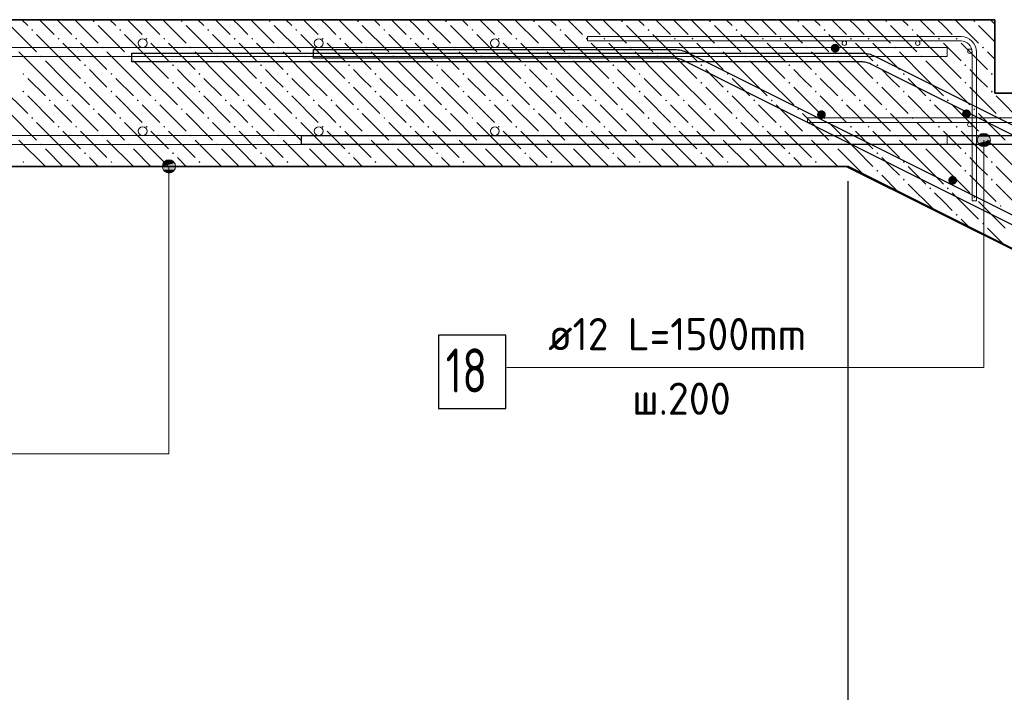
# Model space of a CAD drawing. Header units: millimetres. Extents: x 0 to 21000, y -5 to 14850.
# Tile 4 of 23: x 5371 to 8725, y 10336 to 12628. Entities that reach past the tile are written whole.
import ezdxf

# ---------------------------------------------------------------- set-up
doc = ezdxf.new("R2010")
doc.units = ezdxf.units.MM
for name, color, linetype, lineweight in [('Standard', 7, 'Continuous', 25), ('Лестница', 7, 'Continuous', 25), ('Обрамление проемов стержнями', 7, 'Continuous', 25), ('Позиционная метка линия выноска', 7, 'Continuous', 13), ('Примечания', 7, 'Continuous', 13), ('Размерная линия_ общее', 7, 'Continuous', 13), ('Фоновоя арматура Х1', 7, 'Continuous', 25)]:
    doc.layers.add(name, color=color, linetype=linetype, lineweight=lineweight)
doc.layers.add('ЖБ Лестница', color=7, linetype='Continuous', lineweight=25, true_color=0xe0e0ff)
doc.styles.add('ISOCPEUR', font='txt')

msp = doc.modelspace()

# ---------------------------------------------------------------- hatches: boundary and pattern name
at = {"layer": 'ЖБ Лестница', "linetype": 'Continuous', "lineweight": 18, "transparency": 33554687}
for points in [[(5619.7, 12623.4), (5622.9, 12626.7), (5626.2, 12623.4), (5622.9, 12620.2)], [(5919.7, 12623.4), (5922.9, 12626.7), (5926.2, 12623.4), (5922.9, 12620.2)], [(6219.7, 12623.4), (6222.9, 12626.7), (6226.2, 12623.4), (6222.9, 12620.2)], [(6519.7, 12623.4), (6522.9, 12626.7), (6526.2, 12623.4), (6522.9, 12620.2)], [(6819.7, 12623.4), (6822.9, 12626.7), (6826.2, 12623.4), (6822.9, 12620.2)], [(7119.7, 12623.4), (7122.9, 12626.7), (7126.2, 12623.4), (7122.9, 12620.2)], [(7419.7, 12623.4), (7422.9, 12626.7), (7426.2, 12623.4), (7422.9, 12620.2)], [(7719.7, 12623.4), (7722.9, 12626.7), (7726.2, 12623.4), (7722.9, 12620.2)], [(8019.7, 12623.4), (8022.9, 12626.7), (8026.2, 12623.4), (8022.9, 12620.2)], [(8319.7, 12623.4), (8322.9, 12626.7), (8326.2, 12623.4), (8322.9, 12620.2)], [(8619.7, 12623.4), (8622.9, 12626.7), (8626.2, 12623.4), (8622.9, 12620.2)], [(5409.7, 12593.4), (5412.9, 12596.7), (5416.2, 12593.4), (5412.9, 12590.2)], [(5709.7, 12593.4), (5712.9, 12596.7), (5716.2, 12593.4), (5712.9, 12590.2)], [(6009.7, 12593.4), (6012.9, 12596.7), (6016.2, 12593.4), (6012.9, 12590.2)], [(6309.7, 12593.4), (6312.9, 12596.7), (6316.2, 12593.4), (6312.9, 12590.2)], [(6609.7, 12593.4), (6612.9, 12596.7), (6616.2, 12593.4), (6612.9, 12590.2)], [(6909.7, 12593.4), (6912.9, 12596.7), (6916.2, 12593.4), (6912.9, 12590.2)], [(7209.7, 12593.4), (7212.9, 12596.7), (7216.2, 12593.4), (7212.9, 12590.2)], [(7509.7, 12593.4), (7512.9, 12596.7), (7516.2, 12593.4), (7512.9, 12590.2)], [(7809.7, 12593.4), (7812.9, 12596.7), (7816.2, 12593.4), (7812.9, 12590.2)], [(8109.7, 12593.4), (8112.9, 12596.7), (8116.2, 12593.4), (8112.9, 12590.2)], [(8409.7, 12593.4), (8412.9, 12596.7), (8416.2, 12593.4), (8412.9, 12590.2)], [(5499.7, 12563.4), (5502.9, 12566.7), (5506.2, 12563.4), (5502.9, 12560.2)], [(5559.7, 12563.4), (5562.9, 12566.7), (5566.2, 12563.4), (5562.9, 12560.2)], [(5799.7, 12563.4), (5802.9, 12566.7), (5806.2, 12563.4), (5802.9, 12560.2)], [(5859.7, 12563.4), (5862.9, 12566.7), (5866.2, 12563.4), (5862.9, 12560.2)], [(6099.7, 12563.4), (6102.9, 12566.7), (6106.2, 12563.4), (6102.9, 12560.2)], [(6159.7, 12563.4), (6162.9, 12566.7), (6166.2, 12563.4), (6162.9, 12560.2)], [(6399.7, 12563.4), (6402.9, 12566.7), (6406.2, 12563.4), (6402.9, 12560.2)], [(6459.7, 12563.4), (6462.9, 12566.7), (6466.2, 12563.4), (6462.9, 12560.2)], [(6699.7, 12563.4), (6702.9, 12566.7), (6706.2, 12563.4), (6702.9, 12560.2)], [(6759.7, 12563.4), (6762.9, 12566.7), (6766.2, 12563.4), (6762.9, 12560.2)], [(6999.7, 12563.4), (7002.9, 12566.7), (7006.2, 12563.4), (7002.9, 12560.2)], [(7059.7, 12563.4), (7062.9, 12566.7), (7066.2, 12563.4), (7062.9, 12560.2)], [(7299.7, 12563.4), (7302.9, 12566.7), (7306.2, 12563.4), (7302.9, 12560.2)], [(7359.7, 12563.4), (7362.9, 12566.7), (7366.2, 12563.4), (7362.9, 12560.2)], [(7599.7, 12563.4), (7602.9, 12566.7), (7606.2, 12563.4), (7602.9, 12560.2)], [(7659.7, 12563.4), (7662.9, 12566.7), (7666.2, 12563.4), (7662.9, 12560.2)], [(7899.7, 12563.4), (7902.9, 12566.7), (7906.2, 12563.4), (7902.9, 12560.2)], [(7959.7, 12563.4), (7962.9, 12566.7), (7966.2, 12563.4), (7962.9, 12560.2)], [(8199.7, 12563.4), (8202.9, 12566.7), (8206.2, 12563.4), (8202.9, 12560.2)], [(8259.7, 12563.4), (8262.9, 12566.7), (8266.2, 12563.4), (8262.9, 12560.2)], [(8499.7, 12563.4), (8502.9, 12566.7), (8506.2, 12563.4), (8502.9, 12560.2)], [(8559.7, 12563.4), (8562.9, 12566.7), (8566.2, 12563.4), (8562.9, 12560.2)], [(5649.7, 12533.4), (5652.9, 12536.7), (5656.2, 12533.4), (5652.9, 12530.2)], [(5949.7, 12533.4), (5952.9, 12536.7), (5956.2, 12533.4), (5952.9, 12530.2)], [(6249.7, 12533.4), (6252.9, 12536.7), (6256.2, 12533.4), (6252.9, 12530.2)], [(6549.7, 12533.4), (6552.9, 12536.7), (6556.2, 12533.4), (6552.9, 12530.2)], [(6849.7, 12533.4), (6852.9, 12536.7), (6856.2, 12533.4), (6852.9, 12530.2)], [(7149.7, 12533.4), (7152.9, 12536.7), (7156.2, 12533.4), (7152.9, 12530.2)], [(7449.7, 12533.4), (7452.9, 12536.7), (7456.2, 12533.4), (7452.9, 12530.2)], [(7749.7, 12533.4), (7752.9, 12536.7), (7756.2, 12533.4), (7752.9, 12530.2)], [(8049.7, 12533.4), (8052.9, 12536.7), (8056.2, 12533.4), (8052.9, 12530.2)], [(8349.7, 12533.4), (8352.9, 12536.7), (8356.2, 12533.4), (8352.9, 12530.2)], [(8649.7, 12533.4), (8652.9, 12536.7), (8656.2, 12533.4), (8652.9, 12530.2)], [(5439.7, 12503.4), (5442.9, 12506.7), (5446.2, 12503.4), (5442.9, 12500.2)], [(5739.7, 12503.4), (5742.9, 12506.7), (5746.2, 12503.4), (5742.9, 12500.2)], [(6039.7, 12503.4), (6042.9, 12506.7), (6046.2, 12503.4), (6042.9, 12500.2)], [(6339.7, 12503.4), (6342.9, 12506.7), (6346.2, 12503.4), (6342.9, 12500.2)], [(6639.7, 12503.4), (6642.9, 12506.7), (6646.2, 12503.4), (6642.9, 12500.2)], [(6939.7, 12503.4), (6942.9, 12506.7), (6946.2, 12503.4), (6942.9, 12500.2)], [(7239.7, 12503.4), (7242.9, 12506.7), (7246.2, 12503.4), (7242.9, 12500.2)], [(7539.7, 12503.4), (7542.9, 12506.7), (7546.2, 12503.4), (7542.9, 12500.2)], [(7839.7, 12503.4), (7842.9, 12506.7), (7846.2, 12503.4), (7842.9, 12500.2)], [(8139.7, 12503.4), (8142.9, 12506.7), (8146.2, 12503.4), (8142.9, 12500.2)], [(8439.7, 12503.4), (8442.9, 12506.7), (8446.2, 12503.4), (8442.9, 12500.2)], [(5379.7, 12443.4), (5382.9, 12446.7), (5386.2, 12443.4), (5382.9, 12440.2)], [(5589.7, 12473.4), (5592.9, 12476.7), (5596.2, 12473.4), (5592.9, 12470.2)], [(5679.7, 12443.4), (5682.9, 12446.7), (5686.2, 12443.4), (5682.9, 12440.2)], [(5889.7, 12473.4), (5892.9, 12476.7), (5896.2, 12473.4), (5892.9, 12470.2)], [(5979.7, 12443.4), (5982.9, 12446.7), (5986.2, 12443.4), (5982.9, 12440.2)], [(6189.7, 12473.4), (6192.9, 12476.7), (6196.2, 12473.4), (6192.9, 12470.2)], [(6279.7, 12443.4), (6282.9, 12446.7), (6286.2, 12443.4), (6282.9, 12440.2)], [(6489.7, 12473.4), (6492.9, 12476.7), (6496.2, 12473.4), (6492.9, 12470.2)], [(6579.7, 12443.4), (6582.9, 12446.7), (6586.2, 12443.4), (6582.9, 12440.2)], [(6789.7, 12473.4), (6792.9, 12476.7), (6796.2, 12473.4), (6792.9, 12470.2)], [(6879.7, 12443.4), (6882.9, 12446.7), (6886.2, 12443.4), (6882.9, 12440.2)], [(7089.7, 12473.4), (7092.9, 12476.7), (7096.2, 12473.4), (7092.9, 12470.2)], [(7179.7, 12443.4), (7182.9, 12446.7), (7186.2, 12443.4), (7182.9, 12440.2)], [(7389.7, 12473.4), (7392.9, 12476.7), (7396.2, 12473.4), (7392.9, 12470.2)], [(7479.7, 12443.4), (7482.9, 12446.7), (7486.2, 12443.4), (7482.9, 12440.2)], [(7689.7, 12473.4), (7692.9, 12476.7), (7696.2, 12473.4), (7692.9, 12470.2)], [(7779.7, 12443.4), (7782.9, 12446.7), (7786.2, 12443.4), (7782.9, 12440.2)], [(7989.7, 12473.4), (7992.9, 12476.7), (7996.2, 12473.4), (7992.9, 12470.2)], [(8079.7, 12443.4), (8082.9, 12446.7), (8086.2, 12443.4), (8082.9, 12440.2)], [(8289.7, 12473.4), (8292.9, 12476.7), (8296.2, 12473.4), (8292.9, 12470.2)], [(8379.7, 12443.4), (8382.9, 12446.7), (8386.2, 12443.4), (8382.9, 12440.2)], [(8589.7, 12473.4), (8592.9, 12476.7), (8596.2, 12473.4), (8592.9, 12470.2)], [(8679.7, 12443.4), (8682.9, 12446.7), (8686.2, 12443.4), (8682.9, 12440.2)], [(5589.7, 12413.4), (5592.9, 12416.7), (5596.2, 12413.4), (5592.9, 12410.2)], [(5889.7, 12413.4), (5892.9, 12416.7), (5896.2, 12413.4), (5892.9, 12410.2)], [(6189.7, 12413.4), (6192.9, 12416.7), (6196.2, 12413.4), (6192.9, 12410.2)], [(6489.7, 12413.4), (6492.9, 12416.7), (6496.2, 12413.4), (6492.9, 12410.2)], [(6789.7, 12413.4), (6792.9, 12416.7), (6796.2, 12413.4), (6792.9, 12410.2)], [(7089.7, 12413.4), (7092.9, 12416.7), (7096.2, 12413.4), (7092.9, 12410.2)], [(7389.7, 12413.4), (7392.9, 12416.7), (7396.2, 12413.4), (7392.9, 12410.2)], [(7689.7, 12413.4), (7692.9, 12416.7), (7696.2, 12413.4), (7692.9, 12410.2)], [(7989.7, 12413.4), (7992.9, 12416.7), (7996.2, 12413.4), (7992.9, 12410.2)], [(8289.7, 12413.4), (8292.9, 12416.7), (8296.2, 12413.4), (8292.9, 12410.2)], [(8589.7, 12413.4), (8592.9, 12416.7), (8596.2, 12413.4), (8592.9, 12410.2)], [(5379.7, 12383.4), (5382.9, 12386.7), (5386.2, 12383.4), (5382.9, 12380.2)], [(5679.7, 12383.4), (5682.9, 12386.7), (5686.2, 12383.4), (5682.9, 12380.2)], [(5979.7, 12383.4), (5982.9, 12386.7), (5986.2, 12383.4), (5982.9, 12380.2)], [(6279.7, 12383.4), (6282.9, 12386.7), (6286.2, 12383.4), (6282.9, 12380.2)], [(6579.7, 12383.4), (6582.9, 12386.7), (6586.2, 12383.4), (6582.9, 12380.2)], [(6879.7, 12383.4), (6882.9, 12386.7), (6886.2, 12383.4), (6882.9, 12380.2)], [(7179.7, 12383.4), (7182.9, 12386.7), (7186.2, 12383.4), (7182.9, 12380.2)], [(7479.7, 12383.4), (7482.9, 12386.7), (7486.2, 12383.4), (7482.9, 12380.2)], [(7779.7, 12383.4), (7782.9, 12386.7), (7786.2, 12383.4), (7782.9, 12380.2)], [(8079.7, 12383.4), (8082.9, 12386.7), (8086.2, 12383.4), (8082.9, 12380.2)], [(8379.7, 12383.4), (8382.9, 12386.7), (8386.2, 12383.4), (8382.9, 12380.2)], [(8679.7, 12383.4), (8682.9, 12386.7), (8686.2, 12383.4), (8682.9, 12380.2)], [(5469.7, 12353.4), (5472.9, 12356.7), (5476.2, 12353.4), (5472.9, 12350.2)], [(5529.7, 12353.4), (5532.9, 12356.7), (5536.2, 12353.4), (5532.9, 12350.2)], [(5769.7, 12353.4), (5772.9, 12356.7), (5776.2, 12353.4), (5772.9, 12350.2)], [(5829.7, 12353.4), (5832.9, 12356.7), (5836.2, 12353.4), (5832.9, 12350.2)], [(6069.7, 12353.4), (6072.9, 12356.7), (6076.2, 12353.4), (6072.9, 12350.2)], [(6129.7, 12353.4), (6132.9, 12356.7), (6136.2, 12353.4), (6132.9, 12350.2)], [(6369.7, 12353.4), (6372.9, 12356.7), (6376.2, 12353.4), (6372.9, 12350.2)], [(6429.7, 12353.4), (6432.9, 12356.7), (6436.2, 12353.4), (6432.9, 12350.2)], [(6669.7, 12353.4), (6672.9, 12356.7), (6676.2, 12353.4), (6672.9, 12350.2)], [(6729.7, 12353.4), (6732.9, 12356.7), (6736.2, 12353.4), (6732.9, 12350.2)], [(6969.7, 12353.4), (6972.9, 12356.7), (6976.2, 12353.4), (6972.9, 12350.2)], [(7029.7, 12353.4), (7032.9, 12356.7), (7036.2, 12353.4), (7032.9, 12350.2)], [(7269.7, 12353.4), (7272.9, 12356.7), (7276.2, 12353.4), (7272.9, 12350.2)], [(7329.7, 12353.4), (7332.9, 12356.7), (7336.2, 12353.4), (7332.9, 12350.2)], [(7569.7, 12353.4), (7572.9, 12356.7), (7576.2, 12353.4), (7572.9, 12350.2)], [(7629.7, 12353.4), (7632.9, 12356.7), (7636.2, 12353.4), (7632.9, 12350.2)], [(7869.7, 12353.4), (7872.9, 12356.7), (7876.2, 12353.4), (7872.9, 12350.2)], [(7929.7, 12353.4), (7932.9, 12356.7), (7936.2, 12353.4), (7932.9, 12350.2)], [(8169.7, 12353.4), (8172.9, 12356.7), (8176.2, 12353.4), (8172.9, 12350.2)], [(8229.7, 12353.4), (8232.9, 12356.7), (8236.2, 12353.4), (8232.9, 12350.2)], [(8469.7, 12353.4), (8472.9, 12356.7), (8476.2, 12353.4), (8472.9, 12350.2)], [(8529.7, 12353.4), (8532.9, 12356.7), (8536.2, 12353.4), (8532.9, 12350.2)], [(5619.7, 12323.4), (5622.9, 12326.7), (5626.2, 12323.4), (5622.9, 12320.2)], [(5919.7, 12323.4), (5922.9, 12326.7), (5926.2, 12323.4), (5922.9, 12320.2)], [(6219.7, 12323.4), (6222.9, 12326.7), (6226.2, 12323.4), (6222.9, 12320.2)], [(6519.7, 12323.4), (6522.9, 12326.7), (6526.2, 12323.4), (6522.9, 12320.2)], [(6819.7, 12323.4), (6822.9, 12326.7), (6826.2, 12323.4), (6822.9, 12320.2)], [(7119.7, 12323.4), (7122.9, 12326.7), (7126.2, 12323.4), (7122.9, 12320.2)], [(7419.7, 12323.4), (7422.9, 12326.7), (7426.2, 12323.4), (7422.9, 12320.2)], [(7719.7, 12323.4), (7722.9, 12326.7), (7726.2, 12323.4), (7722.9, 12320.2)], [(8019.7, 12323.4), (8022.9, 12326.7), (8026.2, 12323.4), (8022.9, 12320.2)], [(8319.7, 12323.4), (8322.9, 12326.7), (8326.2, 12323.4), (8322.9, 12320.2)], [(8619.7, 12323.4), (8622.9, 12326.7), (8626.2, 12323.4), (8622.9, 12320.2)], [(5409.7, 12293.4), (5412.9, 12296.7), (5416.2, 12293.4), (5412.9, 12290.2)], [(5709.7, 12293.4), (5712.9, 12296.7), (5716.2, 12293.4), (5712.9, 12290.2)], [(6009.7, 12293.4), (6012.9, 12296.7), (6016.2, 12293.4), (6012.9, 12290.2)], [(6309.7, 12293.4), (6312.9, 12296.7), (6316.2, 12293.4), (6312.9, 12290.2)], [(6609.7, 12293.4), (6612.9, 12296.7), (6616.2, 12293.4), (6612.9, 12290.2)], [(6909.7, 12293.4), (6912.9, 12296.7), (6916.2, 12293.4), (6912.9, 12290.2)], [(7209.7, 12293.4), (7212.9, 12296.7), (7216.2, 12293.4), (7212.9, 12290.2)], [(7509.7, 12293.4), (7512.9, 12296.7), (7516.2, 12293.4), (7512.9, 12290.2)], [(7809.7, 12293.4), (7812.9, 12296.7), (7816.2, 12293.4), (7812.9, 12290.2)], [(8109.7, 12293.4), (8112.9, 12296.7), (8116.2, 12293.4), (8112.9, 12290.2)], [(8409.7, 12293.4), (8412.9, 12296.7), (8416.2, 12293.4), (8412.9, 12290.2)], [(8709.7, 12293.4), (8712.9, 12296.7), (8716.2, 12293.4), (8712.9, 12290.2)], [(5499.7, 12263.4), (5502.9, 12266.7), (5506.2, 12263.4), (5502.9, 12260.2)], [(5559.7, 12263.4), (5562.9, 12266.7), (5566.2, 12263.4), (5562.9, 12260.2)], [(5799.7, 12263.4), (5802.9, 12266.7), (5806.2, 12263.4), (5802.9, 12260.2)], [(5859.7, 12263.4), (5862.9, 12266.7), (5866.2, 12263.4), (5862.9, 12260.2)], [(6099.7, 12263.4), (6102.9, 12266.7), (6106.2, 12263.4), (6102.9, 12260.2)], [(6159.7, 12263.4), (6162.9, 12266.7), (6166.2, 12263.4), (6162.9, 12260.2)], [(6399.7, 12263.4), (6402.9, 12266.7), (6406.2, 12263.4), (6402.9, 12260.2)], [(6459.7, 12263.4), (6462.9, 12266.7), (6466.2, 12263.4), (6462.9, 12260.2)], [(6699.7, 12263.4), (6702.9, 12266.7), (6706.2, 12263.4), (6702.9, 12260.2)], [(6759.7, 12263.4), (6762.9, 12266.7), (6766.2, 12263.4), (6762.9, 12260.2)], [(6999.7, 12263.4), (7002.9, 12266.7), (7006.2, 12263.4), (7002.9, 12260.2)], [(7059.7, 12263.4), (7062.9, 12266.7), (7066.2, 12263.4), (7062.9, 12260.2)], [(7299.7, 12263.4), (7302.9, 12266.7), (7306.2, 12263.4), (7302.9, 12260.2)], [(7359.7, 12263.4), (7362.9, 12266.7), (7366.2, 12263.4), (7362.9, 12260.2)], [(7599.7, 12263.4), (7602.9, 12266.7), (7606.2, 12263.4), (7602.9, 12260.2)], [(7659.7, 12263.4), (7662.9, 12266.7), (7666.2, 12263.4), (7662.9, 12260.2)], [(7899.7, 12263.4), (7902.9, 12266.7), (7906.2, 12263.4), (7902.9, 12260.2)], [(7959.7, 12263.4), (7962.9, 12266.7), (7966.2, 12263.4), (7962.9, 12260.2)], [(8199.7, 12263.4), (8202.9, 12266.7), (8206.2, 12263.4), (8202.9, 12260.2)], [(8259.7, 12263.4), (8262.9, 12266.7), (8266.2, 12263.4), (8262.9, 12260.2)], [(8499.7, 12263.4), (8502.9, 12266.7), (8506.2, 12263.4), (8502.9, 12260.2)], [(8559.7, 12263.4), (8562.9, 12266.7), (8566.2, 12263.4), (8562.9, 12260.2)], [(5649.7, 12233.4), (5652.9, 12236.7), (5656.2, 12233.4), (5652.9, 12230.2)], [(5949.7, 12233.4), (5952.9, 12236.7), (5956.2, 12233.4), (5952.9, 12230.2)], [(6249.7, 12233.4), (6252.9, 12236.7), (6256.2, 12233.4), (6252.9, 12230.2)], [(6549.7, 12233.4), (6552.9, 12236.7), (6556.2, 12233.4), (6552.9, 12230.2)], [(6849.7, 12233.4), (6852.9, 12236.7), (6856.2, 12233.4), (6852.9, 12230.2)], [(7149.7, 12233.4), (7152.9, 12236.7), (7156.2, 12233.4), (7152.9, 12230.2)], [(7449.7, 12233.4), (7452.9, 12236.7), (7456.2, 12233.4), (7452.9, 12230.2)], [(7749.7, 12233.4), (7752.9, 12236.7), (7756.2, 12233.4), (7752.9, 12230.2)], [(8049.7, 12233.4), (8052.9, 12236.7), (8056.2, 12233.4), (8052.9, 12230.2)], [(8349.7, 12233.4), (8352.9, 12236.7), (8356.2, 12233.4), (8352.9, 12230.2)], [(8649.7, 12233.4), (8652.9, 12236.7), (8656.2, 12233.4), (8652.9, 12230.2)], [(5439.7, 12203.4), (5442.9, 12206.7), (5446.2, 12203.4), (5442.9, 12200.2)], [(5739.7, 12203.4), (5742.9, 12206.7), (5746.2, 12203.4), (5742.9, 12200.2)], [(6039.7, 12203.4), (6042.9, 12206.7), (6046.2, 12203.4), (6042.9, 12200.2)], [(6339.7, 12203.4), (6342.9, 12206.7), (6346.2, 12203.4), (6342.9, 12200.2)], [(6639.7, 12203.4), (6642.9, 12206.7), (6646.2, 12203.4), (6642.9, 12200.2)], [(6939.7, 12203.4), (6942.9, 12206.7), (6946.2, 12203.4), (6942.9, 12200.2)], [(7239.7, 12203.4), (7242.9, 12206.7), (7246.2, 12203.4), (7242.9, 12200.2)], [(7539.7, 12203.4), (7542.9, 12206.7), (7546.2, 12203.4), (7542.9, 12200.2)], [(7839.7, 12203.4), (7842.9, 12206.7), (7846.2, 12203.4), (7842.9, 12200.2)], [(8139.7, 12203.4), (8142.9, 12206.7), (8146.2, 12203.4), (8142.9, 12200.2)], [(8439.7, 12203.4), (8442.9, 12206.7), (8446.2, 12203.4), (8442.9, 12200.2)], [(5379.7, 12143.4), (5382.9, 12146.7), (5386.2, 12143.4), (5382.9, 12140.2)], [(5589.7, 12173.4), (5592.9, 12176.7), (5596.2, 12173.4), (5592.9, 12170.2)], [(5679.7, 12143.4), (5682.9, 12146.7), (5686.2, 12143.4), (5682.9, 12140.2)], [(5889.7, 12173.4), (5892.9, 12176.7), (5896.2, 12173.4), (5892.9, 12170.2)], [(5979.7, 12143.4), (5982.9, 12146.7), (5986.2, 12143.4), (5982.9, 12140.2)], [(6189.7, 12173.4), (6192.9, 12176.7), (6196.2, 12173.4), (6192.9, 12170.2)], [(6279.7, 12143.4), (6282.9, 12146.7), (6286.2, 12143.4), (6282.9, 12140.2)], [(6489.7, 12173.4), (6492.9, 12176.7), (6496.2, 12173.4), (6492.9, 12170.2)], [(6579.7, 12143.4), (6582.9, 12146.7), (6586.2, 12143.4), (6582.9, 12140.2)], [(6789.7, 12173.4), (6792.9, 12176.7), (6796.2, 12173.4), (6792.9, 12170.2)], [(6879.7, 12143.4), (6882.9, 12146.7), (6886.2, 12143.4), (6882.9, 12140.2)], [(7089.7, 12173.4), (7092.9, 12176.7), (7096.2, 12173.4), (7092.9, 12170.2)], [(7179.7, 12143.4), (7182.9, 12146.7), (7186.2, 12143.4), (7182.9, 12140.2)], [(7389.7, 12173.4), (7392.9, 12176.7), (7396.2, 12173.4), (7392.9, 12170.2)], [(7479.7, 12143.4), (7482.9, 12146.7), (7486.2, 12143.4), (7482.9, 12140.2)], [(7689.7, 12173.4), (7692.9, 12176.7), (7696.2, 12173.4), (7692.9, 12170.2)], [(7779.7, 12143.4), (7782.9, 12146.7), (7786.2, 12143.4), (7782.9, 12140.2)], [(7989.7, 12173.4), (7992.9, 12176.7), (7996.2, 12173.4), (7992.9, 12170.2)], [(8079.7, 12143.4), (8082.9, 12146.7), (8086.2, 12143.4), (8082.9, 12140.2)], [(8289.7, 12173.4), (8292.9, 12176.7), (8296.2, 12173.4), (8292.9, 12170.2)], [(8379.7, 12143.4), (8382.9, 12146.7), (8386.2, 12143.4), (8382.9, 12140.2)], [(8589.7, 12173.4), (8592.9, 12176.7), (8596.2, 12173.4), (8592.9, 12170.2)], [(8679.7, 12143.4), (8682.9, 12146.7), (8686.2, 12143.4), (8682.9, 12140.2)], [(8289.7, 12113.4), (8292.9, 12116.7), (8296.2, 12113.4), (8292.9, 12110.2)], [(8589.7, 12113.4), (8592.9, 12116.7), (8596.2, 12113.4), (8592.9, 12110.2)], [(8379.7, 12083.4), (8382.9, 12086.7), (8386.2, 12083.4), (8382.9, 12080.2)], [(8679.7, 12083.4), (8682.9, 12086.7), (8686.2, 12083.4), (8682.9, 12080.2)], [(8469.7, 12053.4), (8472.9, 12056.7), (8476.2, 12053.4), (8472.9, 12050.2)], [(8529.7, 12053.4), (8532.9, 12056.7), (8536.2, 12053.4), (8532.9, 12050.2)], [(8619.7, 12023.4), (8622.9, 12026.7), (8626.2, 12023.4), (8622.9, 12020.2)], [(8709.7, 11993.4), (8712.9, 11996.7), (8716.2, 11993.4), (8712.9, 11990.2)], [(8559.7, 11963.4), (8562.9, 11966.7), (8566.2, 11963.4), (8562.9, 11960.2)], [(8649.7, 11933.4), (8652.9, 11936.7), (8656.2, 11933.4), (8652.9, 11930.2)]]:
    msp.add_hatch(color=7, dxfattribs=at).paths.add_polyline_path(points, flags=16)
at = {"layer": 'Позиционная метка линия выноска', "linetype": 'Continuous', "lineweight": 13, "transparency": 33554687}
for points in [[(8633.3, 12218.4), (8678.3, 12218.4), (8675.2, 12229.7)], [(8633.3, 12218.4), (8675.2, 12229.7), (8636.5, 12229.7)], [(8636.5, 12207.2), (8678.3, 12218.4), (8633.3, 12218.4)], [(8636.5, 12229.7), (8675.2, 12229.7), (8667.1, 12237.8)], [(8636.5, 12229.7), (8667.1, 12237.8), (8644.6, 12237.8)], [(8636.5, 12207.2), (8675.2, 12207.2), (8678.3, 12218.4)], [(8644.6, 12237.8), (8667.1, 12237.8), (8655.8, 12240.9)], [(8644.6, 12199.1), (8675.2, 12207.2), (8636.5, 12207.2)], [(8644.6, 12199.1), (8667.1, 12199.1), (8675.2, 12207.2)], [(8667.1, 12199.1), (8644.6, 12199.1), (8655.8, 12195.9)]]:
    msp.add_hatch(color=7, dxfattribs=at).paths.add_polyline_path(points)
at = {"layer": 'Примечания', "linetype": 'Continuous', "lineweight": 13, "transparency": 33554687}
for points in [[(5859.7, 12139.7), (5898.4, 12139.7), (5890.3, 12147.8)], [(5859.7, 12139.7), (5890.3, 12147.8), (5867.8, 12147.8)], [(5867.8, 12147.8), (5890.3, 12147.8), (5879.1, 12150.9)], [(5856.6, 12128.4), (5901.6, 12128.4), (5898.4, 12139.7)], [(5856.6, 12128.4), (5898.4, 12139.7), (5859.7, 12139.7)], [(5859.7, 12117.2), (5901.6, 12128.4), (5856.6, 12128.4)], [(5859.7, 12117.2), (5898.4, 12117.2), (5901.6, 12128.4)], [(5867.8, 12109.1), (5898.4, 12117.2), (5859.7, 12117.2)], [(5867.8, 12109.1), (5890.3, 12109.1), (5898.4, 12117.2)], [(5890.3, 12109.1), (5867.8, 12109.1), (5879.1, 12105.9)]]:
    msp.add_hatch(color=7, dxfattribs=at).paths.add_polyline_path(points)
at = {"layer": 'Фоновоя арматура Х1', "linetype": 'Continuous', "lineweight": 35, "transparency": 33554687}
for points in [[(8164.3, 12531.3), (8163.1, 12537), (8159.9, 12541.9), (8155, 12545.2), (8149.3, 12546.3), (8143.5, 12545.2), (8138.7, 12541.9), (8135.4, 12537), (8134.3, 12531.3), (8135.4, 12525.6), (8138.7, 12520.7), (8143.5, 12517.4), (8149.3, 12516.3), (8155, 12517.4), (8159.9, 12520.7), (8163.1, 12525.6)], [(8117.3, 12304.8), (8116.2, 12310.5), (8112.9, 12315.4), (8108.1, 12318.6), (8102.3, 12319.8), (8096.6, 12318.6), (8091.7, 12315.4), (8088.5, 12310.5), (8087.3, 12304.8), (8088.5, 12299), (8091.7, 12294.2), (8096.6, 12290.9), (8102.3, 12289.8), (8108.1, 12290.9), (8112.9, 12294.2), (8116.2, 12299)], [(8611.5, 12307.7), (8610.4, 12313.4), (8607.1, 12318.3), (8602.2, 12321.6), (8596.5, 12322.7), (8590.8, 12321.6), (8585.9, 12318.3), (8582.6, 12313.4), (8581.5, 12307.7), (8582.6, 12302), (8585.9, 12297.1), (8590.8, 12293.8), (8596.5, 12292.7), (8602.2, 12293.8), (8607.1, 12297.1), (8610.4, 12302)], [(8564.5, 12081.2), (8563.4, 12086.9), (8560.2, 12091.8), (8555.3, 12095), (8549.5, 12096.2), (8543.8, 12095), (8538.9, 12091.8), (8535.7, 12086.9), (8534.5, 12081.2), (8535.7, 12075.4), (8538.9, 12070.6), (8543.8, 12067.3), (8549.5, 12066.2), (8555.3, 12067.3), (8560.2, 12070.6), (8563.4, 12075.4)]]:
    msp.add_hatch(color=7, dxfattribs=at).paths.add_polyline_path(points)

# ---------------------------------------------------------------- linework, layer by layer
at = {"color": 7, "linetype": 'Continuous', "lineweight": 25, "transparency": 33554687}
for points in [[(5752.7, 12514.7), (8239.6, 12514.7), (8245.2, 12514.5), (8251, 12513.9), (8256.6, 12513.1), (8262.3, 12511.9), (8267.8, 12510.4), (8273.3, 12508.7), (8278.6, 12506.6), (8283.8, 12504.3), (14581.7, 9355.3)], [(14568.8, 9328.2), (8270.9, 12477.2), (8267.1, 12478.9), (8263.2, 12480.4), (8259.3, 12481.7), (8255.4, 12482.7), (8251.4, 12483.5), (8247.3, 12484.2), (8243.2, 12484.5), (8239, 12484.7), (5752.7, 12484.7), (5752.7, 12514.7)], [(13933.5, 9338.9), (7632.7, 12489.3), (7628.9, 12491), (7625.1, 12492.5), (7621.1, 12493.8), (7617.2, 12494.8), (7613.2, 12495.6), (7609.1, 12496.2), (7605, 12496.6), (7600.8, 12496.8), (6371.2, 12496.8), (6371.2, 12526.8), (7601.4, 12526.8), (7607, 12526.6), (7612.8, 12526), (7618.5, 12525.2), (7624.1, 12524), (7629.6, 12522.5), (7635.1, 12520.8), (7640.5, 12518.7), (7645.6, 12516.4), (13946.4, 9366)], [(6797, 11303), (7027, 11303), (7027, 11553), (6797, 11553), (6797, 11303)]]:
    msp.add_lwpolyline(points, dxfattribs=at)
at = {"color": 38, "linetype": 'Continuous', "lineweight": 25, "true_color": 0x5f1e0f, "transparency": 33554687}
msp.add_lwpolyline([(9954.9, 11644), (8851.2, 12195.9), (8847.3, 12197.6), (8843.5, 12199.1), (8839.6, 12200.4), (8835.6, 12201.4), (8831.6, 12202.3), (8827.5, 12202.9), (8823.4, 12203.3), (8819.2, 12203.4), (6330.4, 12203.4), (6330.4, 12233.4), (8819.8, 12233.4), (8825.5, 12233.2), (8831.2, 12232.7), (8836.9, 12231.8), (8842.5, 12230.6), (8848, 12229.2), (8853.5, 12227.4), (8858.9, 12225.3), (8864, 12223), (9968.3, 11670.9), (9954.9, 11644)], dxfattribs=at)
at = {"layer": 'Standard', "color": 7, "linetype": 'Continuous', "lineweight": 13, "transparency": 33554687}
for points in [[(8531.1, 12533.4), (2978.6, 12533.4), (2978.6, 12503.4), (8531.1, 12503.4), (8531.1, 12533.4)], [(8531.1, 12233.4), (2978.6, 12233.4), (2978.6, 12203.4), (8531.1, 12203.4), (8531.1, 12233.4)]]:
    msp.add_lwpolyline(points, dxfattribs=at)
at = {"layer": 'Standard', "color": 7, "linetype": 'Continuous', "lineweight": 18, "transparency": 33554687}
for centre in [(5789.4, 12548.4), (6389.4, 12548.4), (6989.4, 12548.4), (5789.4, 12248.4), (6389.4, 12248.4), (6989.4, 12248.4)]:
    msp.add_circle(centre, 15, dxfattribs=at)
at = {"layer": 'ЖБ Лестница', "color": 7, "linetype": 'Continuous', "lineweight": 35, "transparency": 33554687}
for p, q in [((8692.9, 12628.4), (2817.9, 12628.4)), ((8692.9, 12378.4), (8692.9, 12628.4)), ((9442.9, 12378.4), (8692.9, 12378.4)), ((2817.9, 12128.4), (8192.9, 12128.4)), ((8192.9, 12128.4), (13942.9, 9253.4))]:
    msp.add_line(p, q, dxfattribs=at)
at = {"layer": 'ЖБ Лестница', "color": 9, "linetype": 'Continuous', "lineweight": 18, "true_color": 0xc7c7c7, "transparency": 33554687}
for p, q in [((5377.9, 12628.4), (5397.9, 12608.4)), ((5437.9, 12628.4), (5487.9, 12578.4)), ((5517.9, 12608.4), (5497.9, 12628.4)), ((5557.9, 12628.4), (5637.9, 12548.4)), ((5677.9, 12628.4), (5697.9, 12608.4)), ((5737.9, 12628.4), (5787.9, 12578.4)), ((5817.9, 12608.4), (5797.9, 12628.4)), ((5857.9, 12628.4), (5937.9, 12548.4)), ((5977.9, 12628.4), (5997.9, 12608.4)), ((6037.9, 12628.4), (6087.9, 12578.4)), ((6117.9, 12608.4), (6097.9, 12628.4)), ((6157.9, 12628.4), (6237.9, 12548.4)), ((6277.9, 12628.4), (6297.9, 12608.4)), ((6337.9, 12628.4), (6387.9, 12578.4)), ((6417.9, 12608.4), (6397.9, 12628.4)), ((6457.9, 12628.4), (6537.9, 12548.4)), ((6577.9, 12628.4), (6597.9, 12608.4)), ((6637.9, 12628.4), (6687.9, 12578.4)), ((6717.9, 12608.4), (6697.9, 12628.4)), ((6757.9, 12628.4), (6837.9, 12548.4)), ((6877.9, 12628.4), (6897.9, 12608.4)), ((6937.9, 12628.4), (6987.9, 12578.4)), ((7017.9, 12608.4), (6997.9, 12628.4)), ((7057.9, 12628.4), (7137.9, 12548.4)), ((7177.9, 12628.4), (7197.9, 12608.4)), ((7237.9, 12628.4), (7287.9, 12578.4)), ((7317.9, 12608.4), (7297.9, 12628.4)), ((7357.9, 12628.4), (7437.9, 12548.4)), ((7477.9, 12628.4), (7497.9, 12608.4)), ((7537.9, 12628.4), (7587.9, 12578.4)), ((7617.9, 12608.4), (7597.9, 12628.4)), ((7657.9, 12628.4), (7737.9, 12548.4)), ((7777.9, 12628.4), (7797.9, 12608.4)), ((7837.9, 12628.4), (7887.9, 12578.4)), ((7917.9, 12608.4), (7897.9, 12628.4)), ((7957.9, 12628.4), (8037.9, 12548.4)), ((8077.9, 12628.4), (8097.9, 12608.4)), ((8137.9, 12628.4), (8187.9, 12578.4)), ((8217.9, 12608.4), (8197.9, 12628.4)), ((8257.9, 12628.4), (8337.9, 12548.4)), ((8377.9, 12628.4), (8397.9, 12608.4)), ((8437.9, 12628.4), (8487.9, 12578.4)), ((8517.9, 12608.4), (8497.9, 12628.4)), ((8557.9, 12628.4), (8637.9, 12548.4)), ((8677.9, 12628.4), (8692.9, 12613.4)), ((5337.9, 12608.4), (5427.9, 12518.4)), ((5547.9, 12578.4), (5517.9, 12608.4)), ((5637.9, 12608.4), (5727.9, 12518.4)), ((5847.9, 12578.4), (5817.9, 12608.4)), ((5937.9, 12608.4), (6027.9, 12518.4)), ((6147.9, 12578.4), (6117.9, 12608.4)), ((6237.9, 12608.4), (6327.9, 12518.4)), ((6447.9, 12578.4), (6417.9, 12608.4)), ((6537.9, 12608.4), (6627.9, 12518.4)), ((6747.9, 12578.4), (6717.9, 12608.4)), ((6837.9, 12608.4), (6927.9, 12518.4)), ((7047.9, 12578.4), (7017.9, 12608.4)), ((7137.9, 12608.4), (7227.9, 12518.4)), ((7347.9, 12578.4), (7317.9, 12608.4)), ((7437.9, 12608.4), (7527.9, 12518.4)), ((7647.9, 12578.4), (7617.9, 12608.4)), ((7737.9, 12608.4), (7827.9, 12518.4)), ((7947.9, 12578.4), (7917.9, 12608.4)), ((8037.9, 12608.4), (8127.9, 12518.4)), ((8247.9, 12578.4), (8217.9, 12608.4)), ((8337.9, 12608.4), (8427.9, 12518.4)), ((8547.9, 12578.4), (8517.9, 12608.4)), ((8637.9, 12608.4), (8692.9, 12553.4)), ((5517.9, 12488.4), (5427.9, 12578.4)), ((5517.9, 12548.4), (5577.9, 12488.4)), ((5577.9, 12548.4), (5667.9, 12458.4)), ((5817.9, 12488.4), (5727.9, 12578.4)), ((5817.9, 12548.4), (5877.9, 12488.4)), ((5877.9, 12548.4), (5967.9, 12458.4)), ((6117.9, 12488.4), (6027.9, 12578.4)), ((6117.9, 12548.4), (6177.9, 12488.4)), ((6177.9, 12548.4), (6267.9, 12458.4)), ((6417.9, 12488.4), (6327.9, 12578.4)), ((6417.9, 12548.4), (6477.9, 12488.4)), ((6477.9, 12548.4), (6567.9, 12458.4)), ((6717.9, 12488.4), (6627.9, 12578.4)), ((6717.9, 12548.4), (6777.9, 12488.4)), ((6777.9, 12548.4), (6867.9, 12458.4)), ((7017.9, 12488.4), (6927.9, 12578.4)), ((7017.9, 12548.4), (7077.9, 12488.4)), ((7077.9, 12548.4), (7167.9, 12458.4)), ((7317.9, 12488.4), (7227.9, 12578.4)), ((7317.9, 12548.4), (7377.9, 12488.4)), ((7377.9, 12548.4), (7467.9, 12458.4)), ((7617.9, 12488.4), (7527.9, 12578.4)), ((7617.9, 12548.4), (7677.9, 12488.4)), ((7677.9, 12548.4), (7767.9, 12458.4)), ((7917.9, 12488.4), (7827.9, 12578.4)), ((7917.9, 12548.4), (7977.9, 12488.4)), ((7977.9, 12548.4), (8067.9, 12458.4)), ((8217.9, 12488.4), (8127.9, 12578.4)), ((8217.9, 12548.4), (8277.9, 12488.4)), ((8277.9, 12548.4), (8367.9, 12458.4)), ((8517.9, 12488.4), (8427.9, 12578.4)), ((8517.9, 12548.4), (8577.9, 12488.4)), ((8577.9, 12548.4), (8667.9, 12458.4)), ((5457.9, 12428.4), (5367.9, 12518.4)), ((5757.9, 12428.4), (5667.9, 12518.4)), ((6057.9, 12428.4), (5967.9, 12518.4)), ((6357.9, 12428.4), (6267.9, 12518.4)), ((6657.9, 12428.4), (6567.9, 12518.4)), ((6957.9, 12428.4), (6867.9, 12518.4)), ((7257.9, 12428.4), (7167.9, 12518.4)), ((7557.9, 12428.4), (7467.9, 12518.4)), ((7857.9, 12428.4), (7767.9, 12518.4)), ((8157.9, 12428.4), (8067.9, 12518.4)), ((8457.9, 12428.4), (8367.9, 12518.4)), ((8692.9, 12493.4), (8667.9, 12518.4)), ((5457.9, 12488.4), (5517.9, 12428.4)), ((5517.9, 12488.4), (5577.9, 12428.4)), ((5757.9, 12488.4), (5817.9, 12428.4)), ((5817.9, 12488.4), (5877.9, 12428.4)), ((6057.9, 12488.4), (6117.9, 12428.4)), ((6117.9, 12488.4), (6177.9, 12428.4)), ((6357.9, 12488.4), (6417.9, 12428.4)), ((6417.9, 12488.4), (6477.9, 12428.4)), ((6657.9, 12488.4), (6717.9, 12428.4)), ((6717.9, 12488.4), (6777.9, 12428.4)), ((6957.9, 12488.4), (7017.9, 12428.4)), ((7017.9, 12488.4), (7077.9, 12428.4)), ((7257.9, 12488.4), (7317.9, 12428.4)), ((7317.9, 12488.4), (7377.9, 12428.4)), ((7557.9, 12488.4), (7617.9, 12428.4)), ((7617.9, 12488.4), (7677.9, 12428.4)), ((7857.9, 12488.4), (7917.9, 12428.4)), ((7917.9, 12488.4), (7977.9, 12428.4)), ((8157.9, 12488.4), (8217.9, 12428.4)), ((8217.9, 12488.4), (8277.9, 12428.4)), ((8457.9, 12488.4), (8517.9, 12428.4)), ((8517.9, 12488.4), (8577.9, 12428.4)), ((5637.9, 12428.4), (5607.9, 12458.4)), ((5937.9, 12428.4), (5907.9, 12458.4)), ((6237.9, 12428.4), (6207.9, 12458.4)), ((6537.9, 12428.4), (6507.9, 12458.4)), ((6837.9, 12428.4), (6807.9, 12458.4)), ((7137.9, 12428.4), (7107.9, 12458.4)), ((7437.9, 12428.4), (7407.9, 12458.4)), ((7737.9, 12428.4), (7707.9, 12458.4)), ((8037.9, 12428.4), (8007.9, 12458.4)), ((8337.9, 12428.4), (8307.9, 12458.4)), ((8637.9, 12428.4), (8607.9, 12458.4)), ((5397.9, 12428.4), (5457.9, 12368.4)), ((5457.9, 12428.4), (5517.9, 12368.4)), ((5517.9, 12428.4), (5607.9, 12338.4)), ((5667.9, 12398.4), (5637.9, 12428.4)), ((5697.9, 12428.4), (5757.9, 12368.4)), ((5757.9, 12428.4), (5817.9, 12368.4)), ((5817.9, 12428.4), (5907.9, 12338.4)), ((5967.9, 12398.4), (5937.9, 12428.4)), ((5997.9, 12428.4), (6057.9, 12368.4)), ((6057.9, 12428.4), (6117.9, 12368.4)), ((6117.9, 12428.4), (6207.9, 12338.4)), ((6267.9, 12398.4), (6237.9, 12428.4)), ((6297.9, 12428.4), (6357.9, 12368.4)), ((6357.9, 12428.4), (6417.9, 12368.4)), ((6417.9, 12428.4), (6507.9, 12338.4)), ((6567.9, 12398.4), (6537.9, 12428.4)), ((6597.9, 12428.4), (6657.9, 12368.4)), ((6657.9, 12428.4), (6717.9, 12368.4)), ((6717.9, 12428.4), (6807.9, 12338.4)), ((6867.9, 12398.4), (6837.9, 12428.4)), ((6897.9, 12428.4), (6957.9, 12368.4)), ((6957.9, 12428.4), (7017.9, 12368.4)), ((7017.9, 12428.4), (7107.9, 12338.4)), ((7167.9, 12398.4), (7137.9, 12428.4)), ((7197.9, 12428.4), (7257.9, 12368.4)), ((7257.9, 12428.4), (7317.9, 12368.4)), ((7317.9, 12428.4), (7407.9, 12338.4)), ((7467.9, 12398.4), (7437.9, 12428.4)), ((7497.9, 12428.4), (7557.9, 12368.4)), ((7557.9, 12428.4), (7617.9, 12368.4)), ((7617.9, 12428.4), (7707.9, 12338.4)), ((7767.9, 12398.4), (7737.9, 12428.4)), ((7797.9, 12428.4), (7857.9, 12368.4)), ((7857.9, 12428.4), (7917.9, 12368.4)), ((7917.9, 12428.4), (8007.9, 12338.4)), ((8067.9, 12398.4), (8037.9, 12428.4)), ((8097.9, 12428.4), (8157.9, 12368.4)), ((8157.9, 12428.4), (8217.9, 12368.4)), ((8217.9, 12428.4), (8307.9, 12338.4)), ((8367.9, 12398.4), (8337.9, 12428.4)), ((8397.9, 12428.4), (8457.9, 12368.4)), ((8457.9, 12428.4), (8517.9, 12368.4)), ((8517.9, 12428.4), (8607.9, 12338.4)), ((8667.9, 12398.4), (8637.9, 12428.4)), ((5307.9, 12398.4), (5397.9, 12308.4)), ((5607.9, 12398.4), (5697.9, 12308.4)), ((5907.9, 12398.4), (5997.9, 12308.4)), ((6207.9, 12398.4), (6297.9, 12308.4)), ((6507.9, 12398.4), (6597.9, 12308.4)), ((6807.9, 12398.4), (6897.9, 12308.4)), ((7107.9, 12398.4), (7197.9, 12308.4)), ((7407.9, 12398.4), (7497.9, 12308.4)), ((7707.9, 12398.4), (7797.9, 12308.4)), ((8007.9, 12398.4), (8097.9, 12308.4)), ((8307.9, 12398.4), (8397.9, 12308.4)), ((8607.9, 12398.4), (8697.9, 12308.4)), ((5397.9, 12368.4), (5487.9, 12278.4)), ((5697.9, 12368.4), (5787.9, 12278.4)), ((5997.9, 12368.4), (6087.9, 12278.4)), ((6297.9, 12368.4), (6387.9, 12278.4)), ((6597.9, 12368.4), (6687.9, 12278.4)), ((6897.9, 12368.4), (6987.9, 12278.4)), ((7197.9, 12368.4), (7287.9, 12278.4)), ((7497.9, 12368.4), (7587.9, 12278.4)), ((7797.9, 12368.4), (7887.9, 12278.4)), ((8097.9, 12368.4), (8187.9, 12278.4)), ((8397.9, 12368.4), (8487.9, 12278.4)), ((8697.9, 12368.4), (8787.9, 12278.4)), ((5517.9, 12308.4), (5487.9, 12338.4)), ((5547.9, 12338.4), (5637.9, 12248.4)), ((5817.9, 12308.4), (5787.9, 12338.4)), ((5847.9, 12338.4), (5937.9, 12248.4)), ((6117.9, 12308.4), (6087.9, 12338.4)), ((6147.9, 12338.4), (6237.9, 12248.4)), ((6417.9, 12308.4), (6387.9, 12338.4)), ((6447.9, 12338.4), (6537.9, 12248.4)), ((6717.9, 12308.4), (6687.9, 12338.4)), ((6747.9, 12338.4), (6837.9, 12248.4)), ((7017.9, 12308.4), (6987.9, 12338.4)), ((7047.9, 12338.4), (7137.9, 12248.4)), ((7317.9, 12308.4), (7287.9, 12338.4)), ((7347.9, 12338.4), (7437.9, 12248.4)), ((7617.9, 12308.4), (7587.9, 12338.4)), ((7647.9, 12338.4), (7737.9, 12248.4)), ((7917.9, 12308.4), (7887.9, 12338.4)), ((7947.9, 12338.4), (8037.9, 12248.4)), ((8217.9, 12308.4), (8187.9, 12338.4)), ((8247.9, 12338.4), (8337.9, 12248.4)), ((8517.9, 12308.4), (8487.9, 12338.4)), ((8547.9, 12338.4), (8637.9, 12248.4)), ((5337.9, 12308.4), (5427.9, 12218.4)), ((5547.9, 12278.4), (5517.9, 12308.4)), ((5637.9, 12308.4), (5727.9, 12218.4)), ((5847.9, 12278.4), (5817.9, 12308.4)), ((5937.9, 12308.4), (6027.9, 12218.4)), ((6147.9, 12278.4), (6117.9, 12308.4)), ((6237.9, 12308.4), (6327.9, 12218.4)), ((6447.9, 12278.4), (6417.9, 12308.4)), ((6537.9, 12308.4), (6627.9, 12218.4)), ((6747.9, 12278.4), (6717.9, 12308.4)), ((6837.9, 12308.4), (6927.9, 12218.4)), ((7047.9, 12278.4), (7017.9, 12308.4)), ((7137.9, 12308.4), (7227.9, 12218.4)), ((7347.9, 12278.4), (7317.9, 12308.4)), ((7437.9, 12308.4), (7527.9, 12218.4)), ((7647.9, 12278.4), (7617.9, 12308.4)), ((7737.9, 12308.4), (7827.9, 12218.4)), ((7947.9, 12278.4), (7917.9, 12308.4)), ((8037.9, 12308.4), (8127.9, 12218.4)), ((8247.9, 12278.4), (8217.9, 12308.4)), ((8337.9, 12308.4), (8427.9, 12218.4)), ((8547.9, 12278.4), (8517.9, 12308.4)), ((8637.9, 12308.4), (8727.9, 12218.4)), ((5517.9, 12188.4), (5427.9, 12278.4)), ((5517.9, 12248.4), (5577.9, 12188.4)), ((5577.9, 12248.4), (5667.9, 12158.4)), ((5817.9, 12188.4), (5727.9, 12278.4)), ((5817.9, 12248.4), (5877.9, 12188.4)), ((5877.9, 12248.4), (5967.9, 12158.4)), ((6117.9, 12188.4), (6027.9, 12278.4)), ((6117.9, 12248.4), (6177.9, 12188.4)), ((6177.9, 12248.4), (6267.9, 12158.4)), ((6417.9, 12188.4), (6327.9, 12278.4)), ((6417.9, 12248.4), (6477.9, 12188.4)), ((6477.9, 12248.4), (6567.9, 12158.4)), ((6717.9, 12188.4), (6627.9, 12278.4)), ((6717.9, 12248.4), (6777.9, 12188.4)), ((6777.9, 12248.4), (6867.9, 12158.4)), ((7017.9, 12188.4), (6927.9, 12278.4)), ((7017.9, 12248.4), (7077.9, 12188.4)), ((7077.9, 12248.4), (7167.9, 12158.4)), ((7317.9, 12188.4), (7227.9, 12278.4)), ((7317.9, 12248.4), (7377.9, 12188.4)), ((7377.9, 12248.4), (7467.9, 12158.4)), ((7617.9, 12188.4), (7527.9, 12278.4)), ((7617.9, 12248.4), (7677.9, 12188.4)), ((7677.9, 12248.4), (7767.9, 12158.4)), ((7917.9, 12188.4), (7827.9, 12278.4)), ((7917.9, 12248.4), (7977.9, 12188.4)), ((7977.9, 12248.4), (8067.9, 12158.4)), ((8217.9, 12188.4), (8127.9, 12278.4)), ((8217.9, 12248.4), (8277.9, 12188.4)), ((8277.9, 12248.4), (8367.9, 12158.4)), ((8517.9, 12188.4), (8427.9, 12278.4)), ((8517.9, 12248.4), (8577.9, 12188.4)), ((8577.9, 12248.4), (8667.9, 12158.4)), ((5457.9, 12128.4), (5367.9, 12218.4)), ((5757.9, 12128.4), (5667.9, 12218.4)), ((6057.9, 12128.4), (5967.9, 12218.4)), ((6357.9, 12128.4), (6267.9, 12218.4)), ((6657.9, 12128.4), (6567.9, 12218.4)), ((6957.9, 12128.4), (6867.9, 12218.4)), ((7257.9, 12128.4), (7167.9, 12218.4)), ((7557.9, 12128.4), (7467.9, 12218.4)), ((7857.9, 12128.4), (7767.9, 12218.4)), ((8157.9, 12128.4), (8067.9, 12218.4)), ((8457.9, 12128.4), (8367.9, 12218.4)), ((8757.9, 12128.4), (8667.9, 12218.4)), ((5457.9, 12188.4), (5517.9, 12128.4)), ((5517.9, 12188.4), (5577.9, 12128.4)), ((5757.9, 12188.4), (5817.9, 12128.4)), ((5817.9, 12188.4), (5877.9, 12128.4)), ((6057.9, 12188.4), (6117.9, 12128.4)), ((6117.9, 12188.4), (6177.9, 12128.4)), ((6357.9, 12188.4), (6417.9, 12128.4)), ((6417.9, 12188.4), (6477.9, 12128.4)), ((6657.9, 12188.4), (6717.9, 12128.4)), ((6717.9, 12188.4), (6777.9, 12128.4)), ((6957.9, 12188.4), (7017.9, 12128.4)), ((7017.9, 12188.4), (7077.9, 12128.4)), ((7257.9, 12188.4), (7317.9, 12128.4)), ((7317.9, 12188.4), (7377.9, 12128.4)), ((7557.9, 12188.4), (7617.9, 12128.4)), ((7617.9, 12188.4), (7677.9, 12128.4)), ((7857.9, 12188.4), (7917.9, 12128.4)), ((7917.9, 12188.4), (7977.9, 12128.4)), ((8157.9, 12188.4), (8217.9, 12128.4)), ((8217.9, 12188.4), (8277.9, 12128.4)), ((8457.9, 12188.4), (8517.9, 12128.4)), ((8517.9, 12188.4), (8577.9, 12128.4)), ((5637.9, 12128.4), (5607.9, 12158.4)), ((5937.9, 12128.4), (5907.9, 12158.4)), ((6237.9, 12128.4), (6207.9, 12158.4)), ((6537.9, 12128.4), (6507.9, 12158.4)), ((6837.9, 12128.4), (6807.9, 12158.4)), ((7137.9, 12128.4), (7107.9, 12158.4)), ((7437.9, 12128.4), (7407.9, 12158.4)), ((7737.9, 12128.4), (7707.9, 12158.4)), ((8037.9, 12128.4), (8007.9, 12158.4)), ((8337.9, 12128.4), (8307.9, 12158.4)), ((8637.9, 12128.4), (8607.9, 12158.4)), ((7917.9, 12128.4), (7917.9, 12128.4)), ((8037.9, 12128.4), (8037.9, 12128.4)), ((8097.9, 12128.4), (8097.9, 12128.4)), ((8157.9, 12128.4), (8157.9, 12128.4)), ((8217.9, 12128.4), (8242.9, 12103.4)), ((8367.9, 12098.4), (8337.9, 12128.4)), ((8397.9, 12128.4), (8457.9, 12068.4)), ((8457.9, 12128.4), (8517.9, 12068.4)), ((8517.9, 12128.4), (8607.9, 12038.4)), ((8667.9, 12098.4), (8637.9, 12128.4)), ((8697.9, 12128.4), (8757.9, 12068.4)), ((8307.9, 12098.4), (8362.9, 12043.4)), ((8607.9, 12098.4), (8697.9, 12008.4)), ((8397.9, 12068.4), (8482.9, 11983.4)), ((8697.9, 12068.4), (8787.9, 11978.4)), ((8517.9, 12008.4), (8487.9, 12038.4)), ((8547.9, 12038.4), (8637.9, 11948.4)), ((8547.9, 11978.4), (8517.9, 12008.4)), ((8637.9, 12008.4), (8727.9, 11918.4)), ((8577.9, 11948.4), (8602.9, 11923.4)), ((8722.9, 11863.4), (8667.9, 11918.4))]:
    msp.add_line(p, q, dxfattribs=at)
at = {"layer": 'Лестница', "color": 7, "linetype": 'Continuous', "lineweight": 25, "transparency": 33554687}
for p, q in [((8692.9, 12628.4), (2817.9, 12628.4)), ((8692.9, 12378.4), (8692.9, 12628.4)), ((9442.9, 12378.4), (8692.9, 12378.4)), ((2817.9, 12128.4), (8186.7, 12128.4)), ((8186.7, 12128.4), (13936.7, 9253.4))]:
    msp.add_line(p, q, dxfattribs=at)
at = {"layer": 'Обрамление проемов стержнями', "color": 7, "linetype": 'Continuous', "lineweight": 13, "transparency": 33554687}
for p, q in [((7305.4, 12555.9), (7305.4, 12570.9)), ((8577.9, 12570.9), (7305.4, 12570.9)), ((8577.9, 12555.9), (7305.4, 12555.9)), ((8615.4, 12518.4), (8615.4, 12010.9)), ((8630.4, 12518.4), (8630.4, 12010.9)), ((8055.4, 12278.4), (8055.4, 12293.4)), ((9327.9, 12293.4), (8055.4, 12293.4)), ((9327.9, 12278.4), (8055.4, 12278.4)), ((8615.4, 12010.9), (8630.4, 12010.9))]:
    msp.add_line(p, q, dxfattribs=at)
at = {"layer": 'Обрамление проемов стержнями', "color": 7, "linetype": 'Continuous', "lineweight": 18, "transparency": 33554687}
for centre in [(8180.4, 12548.4), (8430.4, 12548.4), (8607.9, 12520.9), (8607.9, 12270.9)]:
    msp.add_circle(centre, 7.5, dxfattribs=at)
at = {"layer": 'Обрамление проемов стержнями', "color": 7, "linetype": 'Continuous', "lineweight": 13, "transparency": 33554687}
for radius in [52.5, 37.5]:
    msp.add_arc((8577.9, 12518.4), radius, 0, 90, dxfattribs=at)
at = {"layer": 'Позиционная метка линия выноска', "color": 7, "linetype": 'Continuous', "lineweight": 13, "transparency": 33554687}
for p, q in [((8633.3, 12218.4), (8633.3, 12218.4)), ((8655.8, 12240.9), (8655.8, 12240.9)), ((8678.3, 12218.4), (8678.3, 12218.4)), ((8655.8, 12195.9), (8655.8, 12195.9))]:
    msp.add_line(p, q, dxfattribs=at)
msp.add_lwpolyline([(7030.8, 11443.1), (8655.8, 11443.1), (8655.8, 12218.4)], dxfattribs=at)
msp.add_circle((8655.8, 12218.4), 22.5, dxfattribs=at)
at = {"layer": 'Примечания', "color": 7, "linetype": 'Continuous', "lineweight": 13, "transparency": 33554687}
for p, q in [((5879.1, 12150.9), (5879.1, 12150.9)), ((5856.6, 12128.4), (5856.6, 12128.4)), ((5879.1, 11149.2), (5879.1, 12128.4)), ((5901.6, 12128.4), (5901.6, 12128.4)), ((5879.1, 12105.9), (5879.1, 12105.9)), ((3661.6, 11149.2), (5879.1, 11149.2))]:
    msp.add_line(p, q, dxfattribs=at)
msp.add_circle((5879.1, 12128.4), 22.5, dxfattribs=at)
at = {"layer": 'Размерная линия_ общее', "color": 253, "linetype": 'Continuous', "lineweight": -3, "true_color": 0xa0a0a0, "transparency": 33554687}
msp.add_lwpolyline([(8192.9, 8017.9), (8192.9, 8026.4), (8192.9, 8026.4), (8192.9, 8026.4), (8192.9, 8026.4), (8192.9, 8026.4), (8192.9, 8026.4), (8192.9, 10141.1), (8192.9, 10141.1), (8192.9, 12078.4)], dxfattribs=at)

# ---------------------------------------------------------------- texts
at = {"color": 7, "linetype": 'Continuous', "lineweight": 13, "transparency": 33554687, "attachment_point": 7, "style": 'ISOCPEUR'}
for s, insert, char_height, width in [('\\W0.94;ø12 L=1500mm ', (7171.6, 11501.8), 110, 1052.191), ('\\W0.75;18', (6822, 11358), 150, 236.144), ('\\W0.95;ш.200 ', (7457.6, 11281.8), 110, 481.068)]:
    msp.add_mtext(s, dxfattribs=dict(at, insert=insert, char_height=char_height, width=width))

doc.saveas('drawing.dxf')
